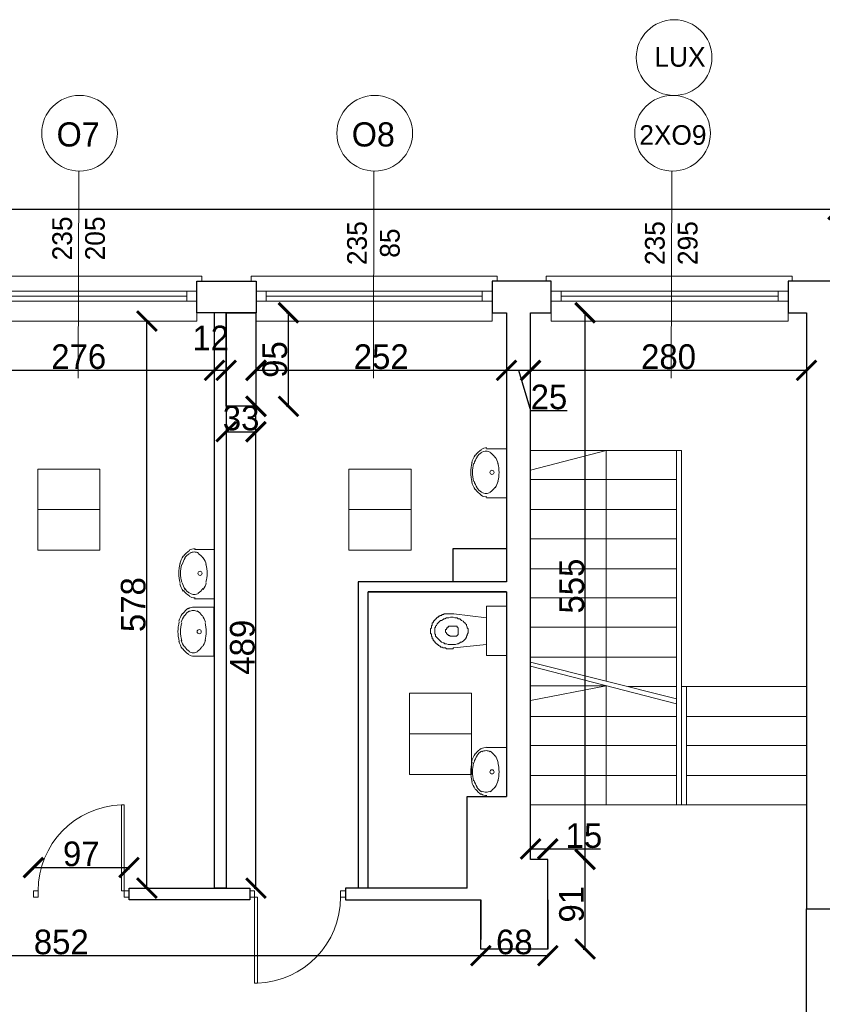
# Model space of a CAD drawing. Header units: centimetres. Extents: x -17621 to 77377, y -18613 to 66.
# Tile 52 of 173: x 8741 to 9556, y -16002 to -15003. Entities that reach past the tile are written whole.
import ezdxf

# ---------------------------------------------------------------- set-up
doc = ezdxf.new("R2010")
doc.units = ezdxf.units.CM
doc.layers.add('0-wymiarowanie rys.CAD', color=5, linetype='Continuous', lineweight=0, true_color=0x0000ff)
for name, color, linetype, lineweight in [('a_drzwi i okna', 2, 'Continuous', 0), ('a_inwentaryzacja', 141, 'Continuous', 0), ('a_schody', 7, 'Continuous', 0), ('a_wymiarowanie', 211, 'Continuous', 0), ('drzwi', 2, 'Continuous', 0), ('pomieszczenia', 191, 'Continuous', 5)]:
    doc.layers.add(name, color=color, linetype=linetype, lineweight=lineweight)
for name, color, linetype in [('PDF2_A250 SCHODY', 7, 'Continuous'), ('PDF2_A310 STOLARKA ZEWNĘTRZNA', 7, 'Continuous'), ('PDF2_A720 MEBLE', 7, 'Continuous')]:
    doc.layers.add(name, color=color, linetype=linetype)
doc.styles.add('PDF Century Gothic', font='GOTHIC.TTF')
doc.dimstyles.new('ISO-25', dxfattribs={"dimtxt": 25, "dimasz": 20, "dimexe": 0.6, "dimexo": 0.375, "dimtad": 1, "dimdec": 0, "dimtxsty": 'PDF Century Gothic', "dimblk": 'ARCHTICK', "dimcen": 2.5, "dimadec": 1, "dimazin": 0, "dimtfac": 1, "dimtdec": 0, "dimtmove": 0, "dimatfit": 3, "dimldrblk": 'ARCHTICK', "dimfxl": 2, "dimfxlon": 1, "dimarcsym": 0})

# ---------------------------------------------------------------- blocks, each defined once
blk = doc.blocks.new('_ArchTick')
at = {"color": 0, "linetype": 'ByBlock', "const_width": 0.15}
blk.add_lwpolyline([(-0.5, -0.5), (0.5, 0.5)], dxfattribs=at)
blk = doc.blocks.new('*D16')
at = {"layer": 'a_wymiarowanie', "color": 0, "lineweight": -2, "transparency": 16777216}
for p, q in [((8754.67, -15865.57), (8754.67, -15862.97)), ((8754.67, -15863.57), (8851.67, -15863.57)), ((8851.67, -15865.57), (8851.67, -15862.97))]:
    blk.add_line(p, q, dxfattribs=at)
at = {"layer": 'Defpoints', "color": 0, "transparency": 16777216}
for p in [(8851.67, -15863.57), (8754.67, -15884.45), (8851.67, -15884.45)]:
    blk.add_point(p, dxfattribs=at)
at = {"layer": 'a_wymiarowanie', "color": 0, "lineweight": -2, "transparency": 16777216, "xscale": 20, "yscale": 20, "zscale": 20, "rotation": 180}
blk.add_blockref('_ArchTick', (8754.67, -15863.57), dxfattribs=at)
at = {"layer": 'a_wymiarowanie', "color": 0, "lineweight": -2, "transparency": 16777216, "xscale": 20, "yscale": 20, "zscale": 20}
blk.add_blockref('_ArchTick', (8851.67, -15863.57), dxfattribs=at)
at = {"layer": 'a_wymiarowanie', "color": 0, "lineweight": 0, "transparency": 16777216, "insert": (8803.17, -15849.82), "char_height": 25, "attachment_point": 5, "style": 'PDF Century Gothic'}
blk.add_mtext('97', dxfattribs=at)
blk = doc.blocks.new('*D17')
at = {"layer": 'a_wymiarowanie', "color": 0, "lineweight": -2, "transparency": 16777216}
for p, q in [((8356.88, -15951.02), (8356.88, -15953.62)), ((8356.88, -15953.02), (9208.88, -15953.02)), ((9208.88, -15951.02), (9208.88, -15953.62))]:
    blk.add_line(p, q, dxfattribs=at)
at = {"layer": 'Defpoints', "color": 0, "transparency": 16777216}
for p in [(8356.88, -15912.59), (9208.88, -15912.59), (9208.88, -15953.02)]:
    blk.add_point(p, dxfattribs=at)
at = {"layer": 'a_wymiarowanie', "color": 0, "lineweight": -2, "transparency": 16777216, "xscale": 20, "yscale": 20, "zscale": 20, "rotation": 180}
blk.add_blockref('_ArchTick', (8356.88, -15953.02), dxfattribs=at)
at = {"layer": 'a_wymiarowanie', "color": 0, "lineweight": -2, "transparency": 16777216, "xscale": 20, "yscale": 20, "zscale": 20}
blk.add_blockref('_ArchTick', (9208.88, -15953.02), dxfattribs=at)
at = {"layer": 'a_wymiarowanie', "color": 0, "lineweight": 0, "transparency": 16777216, "insert": (8782.88, -15939.27), "char_height": 25, "attachment_point": 5, "style": 'PDF Century Gothic'}
blk.add_mtext('852', dxfattribs=at)
blk = doc.blocks.new('*D228')
at = {"layer": 'a_wymiarowanie', "color": 0, "lineweight": -2, "transparency": 16777216}
for p, q in [((8662.67, -15358.73), (8662.67, -15358.13)), ((8662.67, -15358.73), (8938.46, -15358.73)), ((8938.46, -15358.73), (8938.46, -15358.13))]:
    blk.add_line(p, q, dxfattribs=at)
at = {"layer": 'Defpoints', "color": 0, "transparency": 16777216}
for p in [(8662.67, -15358.73), (8938.46, -15358.73), (8938.46, -15358.73)]:
    blk.add_point(p, dxfattribs=at)
at = {"layer": 'a_wymiarowanie', "color": 0, "lineweight": -2, "transparency": 16777216, "xscale": 20, "yscale": 20, "zscale": 20, "rotation": 180}
blk.add_blockref('_ArchTick', (8662.67, -15358.73), dxfattribs=at)
at = {"layer": 'a_wymiarowanie', "color": 0, "lineweight": -2, "transparency": 16777216, "xscale": 20, "yscale": 20, "zscale": 20}
blk.add_blockref('_ArchTick', (8938.46, -15358.73), dxfattribs=at)
at = {"layer": 'a_wymiarowanie', "color": 0, "lineweight": 0, "transparency": 16777216, "insert": (8800.57, -15344.98), "char_height": 25, "attachment_point": 5, "style": 'PDF Century Gothic'}
blk.add_mtext('276', dxfattribs=at)
blk = doc.blocks.new('*D229')
at = {"layer": 'a_wymiarowanie', "color": 0, "lineweight": -2, "transparency": 16777216}
for p, q in [((8938.46, -15358.73), (8938.46, -15358.13)), ((8938.46, -15358.73), (8950.31, -15358.73)), ((8950.31, -15358.73), (8950.31, -15358.13))]:
    blk.add_line(p, q, dxfattribs=at)
at = {"layer": 'Defpoints', "color": 0, "transparency": 16777216}
for p in [(8938.46, -15358.73), (8950.31, -15358.73), (8950.31, -15358.73)]:
    blk.add_point(p, dxfattribs=at)
at = {"layer": 'a_wymiarowanie', "color": 0, "lineweight": -2, "transparency": 16777216, "xscale": 20, "yscale": 20, "zscale": 20, "rotation": 180}
blk.add_blockref('_ArchTick', (8938.46, -15358.73), dxfattribs=at)
at = {"layer": 'a_wymiarowanie', "color": 0, "lineweight": -2, "transparency": 16777216, "xscale": 20, "yscale": 20, "zscale": 20}
blk.add_blockref('_ArchTick', (8950.31, -15358.73), dxfattribs=at)
at = {"layer": 'a_wymiarowanie', "color": 0, "lineweight": 0, "transparency": 16777216, "insert": (8934.61, -15325.85), "char_height": 25, "attachment_point": 5, "style": 'PDF Century Gothic'}
blk.add_mtext('12', dxfattribs=at)
blk = doc.blocks.new('*D230')
at = {"layer": 'a_wymiarowanie', "color": 0, "lineweight": -2, "transparency": 16777216}
for p, q in [((9234.87, -15356.73), (9234.87, -15359.33)), ((9234.87, -15358.73), (9259.42, -15358.73)), ((9247.15, -15358.73), (9259.42, -15399.66)), ((9259.42, -15356.73), (9259.42, -15359.33)), ((9259.42, -15399.66), (9296.69, -15399.66))]:
    blk.add_line(p, q, dxfattribs=at)
at = {"layer": 'Defpoints', "color": 0, "transparency": 16777216}
for p in [(9234.87, -15300.28), (9259.42, -15300.28), (9259.42, -15358.73)]:
    blk.add_point(p, dxfattribs=at)
at = {"layer": 'a_wymiarowanie', "color": 0, "lineweight": -2, "transparency": 16777216, "xscale": 20, "yscale": 20, "zscale": 20, "rotation": 180}
blk.add_blockref('_ArchTick', (9234.87, -15358.73), dxfattribs=at)
at = {"layer": 'a_wymiarowanie', "color": 0, "lineweight": -2, "transparency": 16777216, "xscale": 20, "yscale": 20, "zscale": 20}
blk.add_blockref('_ArchTick', (9259.42, -15358.73), dxfattribs=at)
at = {"layer": 'a_wymiarowanie', "color": 0, "lineweight": 0, "transparency": 16777216, "insert": (9278.05, -15385.9), "char_height": 25, "attachment_point": 5, "style": 'PDF Century Gothic'}
blk.add_mtext('25', dxfattribs=at)
blk = doc.blocks.new('*D231')
at = {"layer": 'a_wymiarowanie', "color": 0, "lineweight": -2, "transparency": 16777216}
for p, q in [((9259.42, -15356.73), (9259.42, -15359.33)), ((9259.42, -15358.73), (9539.52, -15358.73)), ((9539.52, -15356.73), (9539.52, -15359.33))]:
    blk.add_line(p, q, dxfattribs=at)
at = {"layer": 'Defpoints', "color": 0, "transparency": 16777216}
for p in [(9259.42, -15300.28), (9539.52, -15300.28), (9539.52, -15358.73)]:
    blk.add_point(p, dxfattribs=at)
at = {"layer": 'a_wymiarowanie', "color": 0, "lineweight": -2, "transparency": 16777216, "xscale": 20, "yscale": 20, "zscale": 20, "rotation": 180}
blk.add_blockref('_ArchTick', (9259.42, -15358.73), dxfattribs=at)
at = {"layer": 'a_wymiarowanie', "color": 0, "lineweight": -2, "transparency": 16777216, "xscale": 20, "yscale": 20, "zscale": 20}
blk.add_blockref('_ArchTick', (9539.52, -15358.73), dxfattribs=at)
at = {"layer": 'a_wymiarowanie', "color": 0, "lineweight": 0, "transparency": 16777216, "insert": (9399.47, -15344.98), "char_height": 25, "attachment_point": 5, "style": 'PDF Century Gothic'}
blk.add_mtext('280', dxfattribs=at)
blk = doc.blocks.new('*D236')
at = {"layer": 'a_wymiarowanie', "color": 0, "lineweight": -2, "transparency": 16777216}
for p, q in [((8871.8, -15308.75), (8869.2, -15308.75)), ((8869.8, -15884.48), (8869.8, -15308.75)), ((8871.8, -15884.48), (8869.2, -15884.48))]:
    blk.add_line(p, q, dxfattribs=at)
at = {"layer": 'Defpoints', "color": 0, "transparency": 16777216}
for p in [(8869.8, -15308.75), (8920.61, -15308.75), (8938.46, -15884.48)]:
    blk.add_point(p, dxfattribs=at)
at = {"layer": 'a_wymiarowanie', "color": 0, "lineweight": -2, "transparency": 16777216, "xscale": 20, "yscale": 20, "zscale": 20}
for p, rotation in [((8869.8, -15308.75), 90), ((8869.8, -15884.48), 270)]:
    blk.add_blockref('_ArchTick', p, dxfattribs=dict(at, rotation=rotation))
at = {"layer": 'a_wymiarowanie', "color": 0, "lineweight": 0, "transparency": 16777216, "insert": (8856.04, -15596.62), "char_height": 25, "attachment_point": 5, "rotation": 90, "style": 'PDF Century Gothic'}
blk.add_mtext('578', dxfattribs=at)
blk = doc.blocks.new('*D237')
at = {"layer": 'a_wymiarowanie', "color": 0, "lineweight": -2, "transparency": 16777216}
for p, q in [((8978.58, -15395.28), (8981.18, -15395.28)), ((8980.58, -15884.48), (8980.58, -15395.28)), ((8978.58, -15884.48), (8981.18, -15884.48))]:
    blk.add_line(p, q, dxfattribs=at)
at = {"layer": 'Defpoints', "color": 0, "transparency": 16777216}
for p in [(8950.31, -15395.28), (8980.58, -15395.28), (8950.31, -15884.48)]:
    blk.add_point(p, dxfattribs=at)
at = {"layer": 'a_wymiarowanie', "color": 0, "lineweight": -2, "transparency": 16777216, "xscale": 20, "yscale": 20, "zscale": 20}
for p, rotation in [((8980.58, -15395.28), 90), ((8980.58, -15884.48), 270)]:
    blk.add_blockref('_ArchTick', p, dxfattribs=dict(at, rotation=rotation))
at = {"layer": 'a_wymiarowanie', "color": 0, "lineweight": 0, "transparency": 16777216, "insert": (8966.83, -15639.88), "char_height": 25, "attachment_point": 5, "rotation": 90, "style": 'PDF Century Gothic'}
blk.add_mtext('489', dxfattribs=at)
blk = doc.blocks.new('*D238')
at = {"layer": 'a_wymiarowanie', "color": 0, "lineweight": -2, "transparency": 16777216}
for p, q in [((9208.88, -15951.02), (9208.88, -15953.62)), ((9208.88, -15953.02), (9276.88, -15953.02)), ((9276.88, -15951.02), (9276.88, -15953.62))]:
    blk.add_line(p, q, dxfattribs=at)
at = {"layer": 'Defpoints', "color": 0, "transparency": 16777216}
for p in [(9208.88, -15912.59), (9276.88, -15946.33), (9276.88, -15953.02)]:
    blk.add_point(p, dxfattribs=at)
at = {"layer": 'a_wymiarowanie', "color": 0, "lineweight": -2, "transparency": 16777216, "xscale": 20, "yscale": 20, "zscale": 20, "rotation": 180}
blk.add_blockref('_ArchTick', (9208.88, -15953.02), dxfattribs=at)
at = {"layer": 'a_wymiarowanie', "color": 0, "lineweight": -2, "transparency": 16777216, "xscale": 20, "yscale": 20, "zscale": 20}
blk.add_blockref('_ArchTick', (9276.88, -15953.02), dxfattribs=at)
at = {"layer": 'a_wymiarowanie', "color": 0, "lineweight": 0, "transparency": 16777216, "insert": (9242.88, -15939.27), "char_height": 25, "attachment_point": 5, "style": 'PDF Century Gothic'}
blk.add_mtext('68', dxfattribs=at)
blk = doc.blocks.new('*D239')
at = {"layer": 'a_wymiarowanie', "color": 0, "lineweight": -2, "transparency": 16777216}
for p, q in [((9312.83, -15855.33), (9315.43, -15855.33)), ((9314.83, -15946.33), (9314.83, -15855.33)), ((9312.83, -15946.33), (9315.43, -15946.33))]:
    blk.add_line(p, q, dxfattribs=at)
at = {"layer": 'Defpoints', "color": 0, "transparency": 16777216}
for p in [(9276.88, -15855.33), (9314.83, -15855.33), (9276.88, -15946.33)]:
    blk.add_point(p, dxfattribs=at)
at = {"layer": 'a_wymiarowanie', "color": 0, "lineweight": -2, "transparency": 16777216, "xscale": 20, "yscale": 20, "zscale": 20}
for p, rotation in [((9314.83, -15855.33), 90), ((9314.83, -15946.33), 270)]:
    blk.add_blockref('_ArchTick', p, dxfattribs=dict(at, rotation=rotation))
at = {"layer": 'a_wymiarowanie', "color": 0, "lineweight": 0, "transparency": 16777216, "insert": (9301.08, -15900.83), "char_height": 25, "attachment_point": 5, "rotation": 90, "style": 'PDF Century Gothic'}
blk.add_mtext('91', dxfattribs=at)
blk = doc.blocks.new('*D18')
at = {"layer": 'a_wymiarowanie', "color": 0, "lineweight": -2, "transparency": 16777216}
for p, q in [((9312.83, -15300.28), (9315.43, -15300.28)), ((9314.83, -15855.33), (9314.83, -15300.28)), ((9312.83, -15855.33), (9315.43, -15855.33))]:
    blk.add_line(p, q, dxfattribs=at)
at = {"layer": 'Defpoints', "color": 0, "transparency": 16777216}
for p in [(9275.93, -15300.28), (9314.83, -15300.28), (9276.88, -15855.33)]:
    blk.add_point(p, dxfattribs=at)
at = {"layer": 'a_wymiarowanie', "color": 0, "lineweight": -2, "transparency": 16777216, "xscale": 20, "yscale": 20, "zscale": 20}
for p, rotation in [((9314.83, -15300.28), 90), ((9314.83, -15855.33), 270)]:
    blk.add_blockref('_ArchTick', p, dxfattribs=dict(at, rotation=rotation))
at = {"layer": 'a_wymiarowanie', "color": 0, "lineweight": 0, "transparency": 16777216, "insert": (9301.39, -15577.81), "char_height": 25, "attachment_point": 5, "rotation": 90, "style": 'PDF Century Gothic'}
blk.add_mtext('555', dxfattribs=at)
blk = doc.blocks.new('*D240')
at = {"layer": 'a_wymiarowanie', "color": 0, "lineweight": -2, "transparency": 16777216}
for p, q in [((9259.42, -15846.68), (9259.42, -15844.08)), ((9259.42, -15844.68), (9276.88, -15844.68)), ((9276.88, -15846.68), (9276.88, -15844.08)), ((9276.88, -15844.68), (9330.24, -15844.68))]:
    blk.add_line(p, q, dxfattribs=at)
at = {"layer": 'Defpoints', "color": 0, "transparency": 16777216}
for p in [(9276.88, -15844.68), (9259.42, -15855.33), (9276.88, -15855.33)]:
    blk.add_point(p, dxfattribs=at)
at = {"layer": 'a_wymiarowanie', "color": 0, "lineweight": -2, "transparency": 16777216, "xscale": 20, "yscale": 20, "zscale": 20, "rotation": 180}
blk.add_blockref('_ArchTick', (9259.42, -15844.68), dxfattribs=at)
at = {"layer": 'a_wymiarowanie', "color": 0, "lineweight": -2, "transparency": 16777216, "xscale": 20, "yscale": 20, "zscale": 20}
blk.add_blockref('_ArchTick', (9276.88, -15844.68), dxfattribs=at)
at = {"layer": 'a_wymiarowanie', "color": 0, "lineweight": 0, "transparency": 16777216, "insert": (9313.56, -15831.24), "char_height": 25, "attachment_point": 5, "style": 'PDF Century Gothic'}
blk.add_mtext('15', dxfattribs=at)
blk = doc.blocks.new('*D484')
at = {"layer": 'a_wymiarowanie', "color": 0, "lineweight": -2, "transparency": 16777216}
for p, q in [((8980.58, -15360.73), (8980.58, -15358.13)), ((8980.58, -15358.73), (9234.87, -15358.73)), ((9234.87, -15360.73), (9234.87, -15358.13))]:
    blk.add_line(p, q, dxfattribs=at)
at = {"layer": 'Defpoints', "color": 0, "transparency": 16777216}
for p in [(9234.87, -15358.73), (8980.58, -15395.28), (9234.87, -15395.28)]:
    blk.add_point(p, dxfattribs=at)
at = {"layer": 'a_wymiarowanie', "color": 0, "lineweight": -2, "transparency": 16777216, "xscale": 20, "yscale": 20, "zscale": 20, "rotation": 180}
blk.add_blockref('_ArchTick', (8980.58, -15358.73), dxfattribs=at)
at = {"layer": 'a_wymiarowanie', "color": 0, "lineweight": -2, "transparency": 16777216, "xscale": 20, "yscale": 20, "zscale": 20}
blk.add_blockref('_ArchTick', (9234.87, -15358.73), dxfattribs=at)
at = {"layer": 'a_wymiarowanie', "color": 0, "lineweight": 0, "transparency": 16777216, "insert": (9107.72, -15344.98), "char_height": 25, "attachment_point": 5, "style": 'PDF Century Gothic'}
blk.add_mtext('252', dxfattribs=at)
blk = doc.blocks.new('*D138')
at = {"layer": 'a_wymiarowanie', "color": 0, "lineweight": -2, "transparency": 16777216}
for p, q in [((8950.31, -15419.06), (8950.31, -15421.66)), ((8950.31, -15421.06), (8980.58, -15421.06)), ((8980.58, -15419.06), (8980.58, -15421.66))]:
    blk.add_line(p, q, dxfattribs=at)
at = {"layer": 'Defpoints', "color": 0, "transparency": 16777216}
for p in [(8950.31, -15395.28), (8980.58, -15395.28), (8980.58, -15421.06)]:
    blk.add_point(p, dxfattribs=at)
at = {"layer": 'a_wymiarowanie', "color": 0, "lineweight": -2, "transparency": 16777216, "xscale": 20, "yscale": 20, "zscale": 20, "rotation": 180}
blk.add_blockref('_ArchTick', (8950.31, -15421.06), dxfattribs=at)
at = {"layer": 'a_wymiarowanie', "color": 0, "lineweight": -2, "transparency": 16777216, "xscale": 20, "yscale": 20, "zscale": 20}
blk.add_blockref('_ArchTick', (8980.58, -15421.06), dxfattribs=at)
at = {"layer": 'a_wymiarowanie', "color": 0, "lineweight": 0, "transparency": 16777216, "insert": (8965.44, -15407.31), "char_height": 25, "attachment_point": 5, "style": 'PDF Century Gothic'}
blk.add_mtext('33', dxfattribs=at)
blk = doc.blocks.new('*D485')
at = {"layer": 'a_wymiarowanie', "color": 0, "lineweight": -2, "transparency": 16777216}
for p, q in [((9011.55, -15300.28), (9014.15, -15300.28)), ((9013.55, -15395.28), (9013.55, -15300.28)), ((9011.55, -15395.28), (9014.15, -15395.28))]:
    blk.add_line(p, q, dxfattribs=at)
at = {"layer": 'Defpoints', "color": 0, "transparency": 16777216}
for p in [(8980.58, -15300.28), (9013.55, -15300.28), (8980.58, -15395.28)]:
    blk.add_point(p, dxfattribs=at)
at = {"layer": 'a_wymiarowanie', "color": 0, "lineweight": -2, "transparency": 16777216, "xscale": 20, "yscale": 20, "zscale": 20}
for p, rotation in [((9013.55, -15300.28), 90), ((9013.55, -15395.28), 270)]:
    blk.add_blockref('_ArchTick', p, dxfattribs=dict(at, rotation=rotation))
at = {"layer": 'a_wymiarowanie', "color": 0, "lineweight": 0, "transparency": 16777216, "insert": (8999.8, -15347.78), "char_height": 25, "attachment_point": 5, "rotation": 90, "style": 'PDF Century Gothic'}
blk.add_mtext('95', dxfattribs=at)
blk = doc.blocks.new('*D1079')
at = {"layer": '0-wymiarowanie rys.CAD', "color": 0, "linetype": 'Continuous', "lineweight": -2, "transparency": 16777216}
for p, q in [((6824.28, -15197.45), (6824.28, -15194.85)), ((9571.69, -15195.45), (6824.28, -15195.45)), ((9571.69, -15197.45), (9571.69, -15194.85))]:
    blk.add_line(p, q, dxfattribs=at)
at = {"layer": 'Defpoints', "color": 0, "linetype": 'Continuous', "transparency": 16777216}
for p in [(6824.28, -15195.45), (6824.28, -15268.11), (9571.69, -15268.11)]:
    blk.add_point(p, dxfattribs=at)
at = {"layer": '0-wymiarowanie rys.CAD', "color": 0, "linetype": 'Continuous', "lineweight": -2, "transparency": 16777216, "xscale": 20, "yscale": 20, "zscale": 20, "rotation": 180}
blk.add_blockref('_ArchTick', (6824.28, -15195.45), dxfattribs=at)
at = {"layer": '0-wymiarowanie rys.CAD', "color": 0, "linetype": 'Continuous', "lineweight": -2, "transparency": 16777216, "xscale": 20, "yscale": 20, "zscale": 20}
blk.add_blockref('_ArchTick', (9571.69, -15195.45), dxfattribs=at)
at = {"layer": '0-wymiarowanie rys.CAD', "color": 0, "linetype": 'Continuous', "transparency": 16777216, "insert": (8197.99, -15181.7), "char_height": 25, "attachment_point": 5, "style": 'PDF Century Gothic'}
blk.add_mtext('2747', dxfattribs=at)

msp = doc.modelspace()

# ---------------------------------------------------------------- linework, layer by layer
at = {"layer": 'a_drzwi i okna'}
for p, q in [((8800.65, -15156.42), (8800.13, -15366.59)), ((9100.37, -15156.42), (9099.84, -15366.59)), ((9402.8, -15156.42), (9402.27, -15366.59))]:
    msp.add_line(p, q, dxfattribs=at)
for centre in [(9405.16, -15041.14), (8801.4, -15117.99), (9101.12, -15117.99), (9403.55, -15117.99)]:
    msp.add_circle(centre, 38.43, dxfattribs=at)
at = {"layer": 'a_inwentaryzacja', "lineweight": 25}
for p, q in [((8920.61, -15300.28), (8920.61, -15268.11)), ((8920.61, -15268.11), (8980.72, -15268.11)), ((8980.72, -15268.11), (8980.72, -15300.28)), ((9280.44, -15268.11), (9220.33, -15268.11)), ((9220.33, -15268.11), (9220.33, -15300.28)), ((9280.44, -15300.28), (9280.44, -15268.11)), ((8921.46, -15300.28), (8920.61, -15300.28)), ((8980.72, -15300.28), (8921.03, -15300.28)), ((9220.33, -15300.28), (9234.87, -15300.28)), ((9234.87, -15300.28), (9234.87, -15573.48)), ((9259.42, -15855.33), (9259.42, -15300.28)), ((9259.42, -15300.28), (9280.44, -15300.28)), ((9234.87, -15573.48), (9084.16, -15573.48)), ((9084.16, -15573.48), (9084.16, -15884.48)), ((9222.87, -15573.48), (9168.02, -15573.48)), ((9234.87, -15583.64), (9094.32, -15583.64)), ((9094.32, -15884.48), (9094.32, -15583.64)), ((9094.32, -15583.64), (9234.87, -15583.64)), ((9234.87, -15583.64), (9234.87, -15791.48)), ((9094.32, -15884.48), (9071.38, -15884.48)), ((9071.38, -15884.48), (9071.38, -15896.33)), ((9194.87, -15884.48), (9094.32, -15884.48)), ((9071.38, -15896.33), (9208.88, -15896.33))]:
    msp.add_line(p, q, dxfattribs=at)
for points in [[(9571.69, -15905.65), (9571.69, -15268.11), (9520.89, -15268.11), (9520.89, -15300.28), (9539.52, -15300.28), (9539.52, -15905.65), (9585.24, -15905.65)], [(8950.31, -15300.28), (8950.31, -15884.48), (8938.46, -15884.48), (8938.46, -15300.28)], [(9194.87, -15884.48), (9194.87, -15791.48), (9234.87, -15791.48)], [(9276.88, -15946.33), (9276.88, -15855.33), (9259.42, -15855.33)], [(9208.88, -15896.33), (9208.88, -15936.76)], [(9276.88, -15896.33), (9276.88, -15946.33), (9208.88, -15946.33), (9208.88, -15896.33)]]:
    msp.add_lwpolyline(points, dxfattribs=at)
for points in [[(8950.31, -15300.28), (8980.58, -15300.28), (8980.58, -15395.28), (8950.31, -15395.28)], [(9234.87, -15573.48), (9180.87, -15573.48), (9180.87, -15539.48), (9234.87, -15539.48)], [(8851.67, -15884.48), (8974.24, -15884.48), (8974.24, -15896.33), (8851.67, -15896.33)], [(9539.52, -15905.65), (9621.2, -15905.65), (9621.2, -16067.24), (9539.52, -16067.24)]]:
    msp.add_lwpolyline(points, close=True, dxfattribs=at)
at = {"layer": 'a_schody'}
for p, q in [((9336.05, -15439.98), (9259.42, -15459.95)), ((9336.05, -15674.3), (9336.05, -15439.98)), ((9336.05, -15678.97), (9259.42, -15693.97)), ((9336.05, -15799.81), (9336.05, -15678.97))]:
    msp.add_line(p, q, dxfattribs=at)
at = {"layer": 'drzwi'}
for points in [[(8846.82, -15887.33), (8851.67, -15887.33), (8851.67, -15893.49), (8846.82, -15893.49), (8846.82, -15887.33), (8843.9, -15887.33), (8843.9, -15799.94), (8846.82, -15799.9), (8846.82, -15887.33)], [(8979.1, -15893.49), (8974.24, -15893.49), (8974.24, -15887.33), (8979.1, -15887.33), (8979.1, -15893.49), (8982.01, -15893.49), (8982.01, -15980.87), (8979.1, -15980.92), (8979.1, -15893.49)]]:
    msp.add_lwpolyline(points, dxfattribs=at)
for points in [[(8759.38, -15887.33), (8754.53, -15887.33), (8754.53, -15893.49), (8759.38, -15893.49)], [(9066.53, -15893.49), (9071.38, -15893.49), (9071.38, -15887.33), (9066.53, -15887.33)]]:
    msp.add_lwpolyline(points, close=True, dxfattribs=at)
for centre, start, end in [((8846.7, -15887.17), 91.83649, 180.10574), ((8979.21, -15893.65), 271.83649, 0.10574)]:
    msp.add_arc(centre, 87.31, start, end, dxfattribs=at)
at = {"layer": 'PDF2_A250 SCHODY', "lineweight": 5}
for points in [[(9539.52, -15799.81), (9412.67, -15799.81), (9412.67, -15439.98), (9259.42, -15439.98)], [(9407.59, -15439.98), (9407.59, -15799.81)], [(9407.59, -15469.62), (9259.42, -15469.62)], [(9407.59, -15500.1), (9259.42, -15500.1)], [(9407.59, -15529.73), (9259.42, -15529.73)], [(9407.59, -15560.21), (9259.42, -15560.21)], [(9407.59, -15589.84), (9259.42, -15589.84)], [(9407.59, -15619.48), (9259.42, -15619.48)], [(9407.59, -15649.96), (9259.42, -15649.96)], [(9407.59, -15692.29), (9259.42, -15655.04)], [(9407.59, -15697.37), (9259.42, -15659.27)], [(9336.05, -15678.97), (9259.42, -15678.97)], [(9407.59, -15679.59), (9358.48, -15679.59)], [(9484.61, -15679.59), (9412.67, -15679.59)], [(9417.75, -15799.81), (9417.75, -15679.59), (9417.75, -15799.81)], [(9539.52, -15679.59), (9483.79, -15679.59)], [(9407.59, -15710.07), (9259.42, -15710.07)], [(9539.52, -15710.07), (9417.75, -15710.07)], [(9407.59, -15739.7), (9259.42, -15739.7)], [(9539.52, -15739.7), (9417.75, -15739.7)], [(9407.59, -15770.18), (9259.42, -15770.18)], [(9539.52, -15770.18), (9417.75, -15770.18)], [(9340.94, -15799.81), (9259.42, -15799.81)], [(9412.67, -15799.81), (9340.7, -15799.81)]]:
    msp.add_lwpolyline(points, dxfattribs=at)
at = {"layer": 'PDF2_A310 STOLARKA ZEWNĘTRZNA', "lineweight": 5}
for points in [[(8920.61, -15308.75), (8920.61, -15268.11), (8925.69, -15268.11), (8925.69, -15263.03), (8680.16, -15263.03), (8675.93, -15263.03), (8675.93, -15268.11), (8680.16, -15268.11), (8680.16, -15308.75)], [(9220.33, -15308.75), (9220.33, -15268.11), (9225.41, -15268.11), (9225.41, -15263.03), (8980.72, -15263.03), (8975.64, -15263.03), (8975.64, -15268.11), (8980.72, -15268.11), (8980.72, -15308.75)], [(9520.89, -15308.75), (9520.89, -15268.11), (9525.13, -15268.11), (9525.13, -15263.03), (9280.44, -15263.03), (9275.36, -15263.03), (9275.36, -15268.11), (9280.44, -15268.11), (9280.44, -15308.75)], [(8920.61, -15288.43), (8910.45, -15288.43), (8690.32, -15288.43), (8680.16, -15288.43), (8680.16, -15278.27), (8690.32, -15278.27), (8910.45, -15278.27), (8920.61, -15278.27)], [(9220.33, -15288.43), (9210.17, -15288.43), (8990.88, -15288.43), (8980.72, -15288.43), (8980.72, -15278.27), (8990.88, -15278.27), (9210.17, -15278.27), (9220.33, -15278.27)], [(9520.89, -15288.43), (9510.73, -15288.43), (9290.6, -15288.43), (9280.44, -15288.43), (9280.44, -15278.27), (9290.6, -15278.27), (9510.73, -15278.27), (9520.89, -15278.27)]]:
    msp.add_lwpolyline(points, close=True, dxfattribs=at)
for points in [[(8910.45, -15283.35), (8690.32, -15283.35)], [(8910.45, -15278.27), (8910.45, -15288.43)], [(8990.88, -15278.27), (8990.88, -15288.43)], [(9210.17, -15283.35), (8990.88, -15283.35)], [(9210.17, -15278.27), (9210.17, -15288.43)], [(9290.6, -15278.27), (9290.6, -15288.43)], [(9510.73, -15283.35), (9290.6, -15283.35)], [(9510.73, -15278.27), (9510.73, -15288.43)]]:
    msp.add_lwpolyline(points, dxfattribs=at)
at = {"layer": 'PDF2_A720 MEBLE', "lineweight": 0}
for points in [[(9218.47, -15441.92, 0.138479), (9214.26, -15440.73, 0.138478), (9210.06, -15441.92)], [(9199.96, -15452.41, 0.068248), (9198.6, -15462.32, 0.068273), (9199.96, -15472.24)], [(9201.53, -15453.32, 0.068248), (9200.3, -15462.32, 0.068272), (9201.53, -15471.33)], [(9226.15, -15471.33, 0.068272), (9227.39, -15462.32, 0.068272), (9226.15, -15453.32)], [(9210.06, -15482.72, 0.138478), (9214.27, -15483.91, 0.138478), (9218.47, -15482.72)], [(8922.05, -15544.37, 0.138479), (8917.84, -15543.18, 0.138478), (8913.63, -15544.37)], [(8903.54, -15554.86, 0.068248), (8902.18, -15564.77, 0.068273), (8903.54, -15574.69)], [(8905.11, -15555.77, 0.068248), (8903.87, -15564.77, 0.068272), (8905.11, -15573.78)], [(8929.73, -15573.78, 0.068272), (8930.96, -15564.77, 0.068272), (8929.73, -15555.77)], [(8913.63, -15585.18, 0.138478), (8917.84, -15586.36, 0.138478), (8922.05, -15585.18)], [(8921.2, -15603.64, 0.138479), (8916.99, -15602.45, 0.138478), (8912.79, -15603.64)], [(8902.69, -15614.13, 0.068248), (8901.33, -15624.04, 0.068273), (8902.69, -15633.96)], [(8905.11, -15615.04, 0.068248), (8903.87, -15624.04, 0.068272), (8905.11, -15633.05)], [(8928.88, -15633.05, 0.068272), (8930.12, -15624.04, 0.068272), (8928.88, -15615.03)], [(8912.79, -15644.44, 0.138478), (8917, -15645.63, 0.138478), (8921.2, -15644.44)], [(9218.47, -15746.02, 0.138479), (9214.26, -15744.83, 0.138478), (9210.06, -15746.02)], [(9199.96, -15756.51, 0.068248), (9198.6, -15766.42, 0.068273), (9199.96, -15776.34)], [(9201.53, -15757.42, 0.068248), (9200.3, -15766.42, 0.068272), (9201.53, -15775.43)], [(9226.15, -15775.43, 0.068272), (9227.39, -15766.42, 0.068272), (9226.15, -15757.41)], [(9210.06, -15785.98, 0.138478), (9214.27, -15787.16, 0.138478), (9218.47, -15785.98)]]:
    msp.add_lwpolyline(points, format="xyb", dxfattribs=at)
for points in [[(9214.55, -15438.29), (9234.87, -15438.29), (9234.87, -15488.24), (9214.55, -15488.24)], [(8918.14, -15540.74), (8938.46, -15540.74), (8938.46, -15590.69), (8918.14, -15590.69)], [(8917.29, -15599.16), (8937.61, -15599.16), (8937.61, -15649.11), (8917.29, -15649.11)], [(9214.55, -15741.53), (9234.87, -15741.53), (9234.87, -15791.48), (9214.55, -15791.48)]]:
    msp.add_lwpolyline(points, dxfattribs=at)
for points in [[(9214.55, -15598.31), (9214.55, -15648.26), (9234.87, -15648.26), (9234.87, -15598.31)], [(9214.55, -15637.26), (9181.53, -15640.64), (9180.68, -15640.64), (9180.68, -15641.49), (9179.84, -15641.49), (9178.99, -15641.49), (9178.14, -15641.49), (9177.3, -15641.49), (9176.45, -15641.49), (9175.6, -15641.49), (9174.76, -15641.49), (9173.91, -15641.49), (9173.06, -15640.64), (9172.22, -15640.64), (9171.37, -15640.64), (9170.52, -15640.64), (9169.68, -15639.8), (9168.83, -15639.8), (9167.98, -15639.8), (9167.98, -15638.95), (9167.14, -15638.95), (9166.29, -15638.1), (9165.44, -15638.1), (9165.44, -15637.26), (9164.6, -15637.26), (9164.6, -15636.41), (9163.75, -15636.41), (9162.9, -15635.56), (9162.06, -15634.72), (9162.06, -15633.87), (9161.21, -15633.87), (9161.21, -15633.02), (9160.36, -15633.02), (9160.36, -15632.18), (9160.36, -15631.33), (9159.52, -15631.33), (9159.52, -15630.48), (9159.52, -15629.64), (9158.67, -15628.79), (9158.67, -15627.94), (9158.67, -15627.1), (9158.67, -15626.25), (9157.82, -15626.25), (9157.82, -15625.4), (9157.82, -15624.56), (9157.82, -15623.71), (9157.82, -15622.86), (9157.82, -15622.02), (9157.82, -15621.17), (9158.67, -15620.32), (9158.67, -15619.48), (9158.67, -15618.63), (9158.67, -15617.78), (9159.52, -15617.78), (9159.52, -15616.94), (9159.52, -15616.09), (9159.52, -15615.24), (9160.36, -15615.24), (9160.36, -15614.4), (9161.21, -15613.55), (9161.21, -15612.7), (9162.06, -15612.7), (9162.06, -15611.86), (9162.9, -15611.86), (9162.9, -15611.01), (9163.75, -15611.01), (9163.75, -15610.16), (9164.6, -15610.16), (9164.6, -15609.32), (9165.44, -15609.32), (9166.29, -15608.47), (9167.14, -15608.47), (9167.14, -15607.62), (9167.98, -15607.62), (9168.83, -15607.62), (9169.68, -15606.78), (9170.52, -15606.78), (9171.37, -15606.78), (9171.37, -15605.93), (9172.22, -15605.93), (9173.06, -15605.93), (9173.91, -15605.93), (9174.76, -15605.93), (9175.6, -15605.93), (9176.45, -15605.93), (9177.3, -15605.93), (9178.14, -15605.93), (9178.99, -15605.93), (9179.84, -15605.93), (9180.68, -15605.93), (9181.53, -15605.93), (9214.55, -15610.16)], [(9195.92, -15623.71), (9195.92, -15622.02), (9195.92, -15621.17), (9195.08, -15620.32), (9195.08, -15619.48), (9194.23, -15617.78), (9194.23, -15616.94), (9193.38, -15616.09), (9192.54, -15615.24), (9191.69, -15614.4), (9190.84, -15613.55), (9189.15, -15612.7), (9188.3, -15611.86), (9187.46, -15611.01), (9185.76, -15611.01), (9184.92, -15610.16), (9183.22, -15610.16), (9182.38, -15610.16), (9180.68, -15609.32), (9178.99, -15609.32), (9178.14, -15609.32), (9176.45, -15610.16), (9175.6, -15610.16), (9173.91, -15610.16), (9172.22, -15611.01), (9171.37, -15611.01), (9170.52, -15611.86), (9168.83, -15612.7), (9167.98, -15612.7), (9167.14, -15613.55), (9166.29, -15614.4), (9165.44, -15615.24), (9164.6, -15616.09), (9163.75, -15617.78), (9162.9, -15618.63), (9162.9, -15619.48), (9162.06, -15620.32), (9162.06, -15622.02), (9162.06, -15622.86), (9162.06, -15623.71), (9162.06, -15625.4), (9162.06, -15626.25), (9162.9, -15627.1), (9162.9, -15628.79), (9163.75, -15629.64), (9164.6, -15630.48), (9165.44, -15631.33), (9166.29, -15632.18), (9167.14, -15633.02), (9167.98, -15633.87), (9168.83, -15634.72), (9170.52, -15635.56), (9171.37, -15635.56), (9172.22, -15636.41), (9173.91, -15636.41), (9175.6, -15637.26), (9176.45, -15637.26), (9178.14, -15637.26), (9178.99, -15637.26), (9180.68, -15637.26), (9182.38, -15637.26), (9183.22, -15637.26), (9184.92, -15636.41), (9185.76, -15636.41), (9187.46, -15635.56), (9188.3, -15634.72), (9189.15, -15634.72), (9190.84, -15633.87), (9191.69, -15633.02), (9192.54, -15632.18), (9193.38, -15631.33), (9194.23, -15629.64), (9194.23, -15628.79), (9195.08, -15627.94), (9195.08, -15627.1), (9195.92, -15625.4), (9195.92, -15624.56)], [(9185.76, -15622.86), (9185.76, -15620.32), (9184.92, -15619.48), (9184.92, -15618.63), (9184.07, -15618.63), (9183.22, -15618.63), (9178.14, -15618.63), (9177.3, -15618.63), (9176.45, -15618.63), (9175.6, -15619.48), (9174.76, -15619.48), (9174.76, -15620.32), (9173.91, -15621.17), (9173.91, -15622.02), (9173.06, -15622.02), (9173.06, -15622.86), (9173.06, -15623.71), (9173.06, -15624.56), (9173.91, -15625.4), (9173.91, -15626.25), (9174.76, -15626.25), (9174.76, -15627.1), (9175.6, -15627.1), (9175.6, -15627.94), (9176.45, -15627.94), (9177.3, -15627.94), (9177.3, -15628.79), (9178.14, -15628.79), (9183.22, -15628.79), (9184.07, -15628.79), (9184.92, -15627.94), (9185.76, -15627.1), (9185.76, -15626.25)]]:
    msp.add_lwpolyline(points, close=True, dxfattribs=at)
for centre in [(9220.19, -15462.32), (8923.77, -15564.77), (8922.92, -15624.04), (9220.19, -15766.42)]:
    msp.add_circle(centre, 2.12, dxfattribs=at)
for centre, radius, start, end in [((9225.27, -15459.78), 26.67, 145.98641, 164.38284), ((9219.35, -15455.55), 19.05, 121.54174, 145.98634), ((9217.65, -15455.55), 15.66, 121.54172, 145.9863), ((9215.11, -15448.78), 11.43, 90.0055, 121.5417), ((9210.03, -15455.55), 15.66, 34.01906, 58.46389), ((9224.43, -15459.78), 23.28, 145.98628, 164.38291), ((9204.11, -15459.78), 23.28, 15.62257, 34.01915), ((9225.27, -15464.86), 26.67, 195.62249, 214.01923), ((9224.43, -15464.86), 23.28, 195.62257, 214.01915), ((9204.11, -15464.86), 23.28, 325.98085, 344.37743), ((9219.35, -15469.1), 19.05, 214.01924, 238.46375), ((9217.65, -15469.1), 15.66, 214.01906, 238.46389), ((9215.11, -15475.87), 11.43, 238.46384, 269.99994), ((9210.03, -15469.1), 15.66, 301.53611, 325.98094), ((8922.92, -15558), 19.05, 121.54174, 145.98634), ((8921.23, -15558), 15.66, 121.54172, 145.9863), ((8918.69, -15551.23), 11.43, 90.0055, 121.5417), ((8913.61, -15558), 15.66, 34.01906, 58.46389), ((8928.85, -15562.23), 26.67, 145.98641, 164.38284), ((8928, -15562.23), 23.28, 145.98628, 164.38291), ((8907.68, -15562.23), 23.28, 15.62257, 34.01915), ((8928.85, -15568.16), 26.67, 195.62249, 214.01923), ((8928, -15568.16), 23.28, 195.62257, 214.01915), ((8907.68, -15568.16), 23.28, 325.98085, 344.37743), ((8922.92, -15571.55), 19.05, 214.01924, 238.46375), ((8921.23, -15571.55), 15.66, 214.01906, 238.46389), ((8913.61, -15571.55), 15.66, 301.53611, 325.98094), ((8918.69, -15578.32), 11.43, 238.46384, 269.99994), ((8928, -15620.65), 26.67, 145.98641, 164.38284), ((8922.08, -15616.42), 19.05, 121.54174, 145.98634), ((8921.23, -15616.42), 15.66, 121.54172, 145.9863), ((8917.84, -15610.49), 11.43, 90.0055, 121.5417), ((8912.76, -15616.42), 15.66, 34.01906, 58.46389), ((8927.16, -15620.65), 23.28, 145.98628, 164.38291), ((8906.83, -15620.65), 23.28, 15.62257, 34.01915), ((8928, -15626.58), 26.67, 195.62249, 214.01923), ((8927.16, -15626.58), 23.28, 195.62257, 214.01915), ((8906.83, -15626.58), 23.28, 325.98085, 344.37743), ((8922.08, -15630.81), 19.05, 214.01924, 238.46375), ((8921.23, -15630.81), 15.66, 214.01906, 238.46389), ((8912.76, -15630.81), 15.66, 301.53611, 325.98094), ((8917.84, -15637.59), 11.43, 238.46384, 269.99994), ((9219.35, -15758.8), 19.05, 121.54174, 145.98634), ((9217.65, -15758.8), 15.66, 121.54172, 145.9863), ((9215.11, -15752.87), 11.43, 90.0055, 121.5417), ((9210.03, -15758.8), 15.66, 34.01906, 58.46389), ((9225.27, -15763.03), 26.67, 145.98641, 164.38284), ((9224.43, -15763.03), 23.28, 145.98628, 164.38291), ((9204.11, -15763.03), 23.28, 15.62257, 34.01915), ((9224.43, -15768.96), 23.28, 195.62257, 214.01915), ((9204.11, -15768.96), 23.28, 325.98085, 344.37743), ((9225.27, -15768.96), 26.67, 195.62249, 214.01923), ((9219.35, -15773.19), 19.05, 214.01924, 238.46375), ((9217.65, -15773.19), 15.66, 214.01906, 238.46389), ((9210.03, -15773.19), 15.66, 301.53611, 325.98094), ((9215.11, -15779.12), 11.43, 238.46384, 269.99994)]:
    msp.add_arc(centre, radius, start, end, dxfattribs=at)
at = {"layer": 'pomieszczenia'}
for p, q in [((8759.06, -15500.1), (8822.14, -15500.1)), ((9074.94, -15500.1), (9138.02, -15500.1)), ((9136.35, -15727.85), (9199.43, -15727.85))]:
    msp.add_line(p, q, dxfattribs=at)
for points in [[(8759.06, -15458.93), (8822.14, -15458.93), (8822.14, -15541.26), (8759.06, -15541.26)], [(9074.94, -15458.93), (9138.02, -15458.93), (9138.02, -15541.26), (9074.94, -15541.26)], [(9136.35, -15686.68), (9199.43, -15686.68), (9199.43, -15769.02), (9136.35, -15769.02)]]:
    msp.add_lwpolyline(points, close=True, dxfattribs=at)

# ---------------------------------------------------------------- texts
at = {"layer": 'a_drzwi i okna', "attachment_point": 7, "style": 'PDF Century Gothic'}
for s, width, gutter_width, heights, insert, char_height in [('LUX', 179.3972, 12.47, [162.44], (9385.14, -15050.74), 19.953), ('O7', 220.698, 15.34, [199.83], (8778.12, -15131.82), 24.547), ('O8', 220.698, 15.34, [199.83], (9077.83, -15131.82), 24.547), ('2XO9', 179.3972, 12.47, [162.44], (9369.78, -15130.05), 19.953)]:
    msp.add_mtext_dynamic_manual_height_columns(s, width=width, gutter_width=gutter_width, heights=heights, dxfattribs=dict(at, insert=insert, char_height=char_height))
at = {"layer": 'a_drzwi i okna', "char_height": 20, "attachment_point": 1, "rotation": 90, "style": 'PDF Century Gothic'}
for s, insert in [('235\\P205', (8773.78, -15247.12)), ('\\pxqc;235\\P85', (9073.11, -15319.48)), ('\\pxqc;235\\P295', (9375.54, -15319.48))]:
    msp.add_mtext_dynamic_manual_height_columns(s, width=179.8157, gutter_width=12.5, heights=[162.81], dxfattribs=dict(at, insert=insert))

# ---------------------------------------------------------------- dimensions: what is measured, and where the dimension line sits
at = {"layer": '0-wymiarowanie rys.CAD', "linetype": 'Continuous'}
dim = msp.add_linear_dim(base=(6824.28, -15195.45), p1=(9571.69, -15268.11), p2=(6824.28, -15268.11), dimstyle='ISO-25', dxfattribs=at)
dim.commit()
dim.dimension.update_dxf_attribs({"geometry": '*D1079', "text_midpoint": (8197.99, -15181.7)})
at = {"layer": 'a_wymiarowanie', "lineweight": 0}
for base, p1, p2, picture, middle in [((9013.55, -15300.28), (8980.58, -15395.28), (8980.58, -15300.28), '*D485', (8999.8, -15347.78)), ((8980.58, -15395.28), (8950.31, -15884.48), (8950.31, -15395.28), '*D237', (8966.83, -15639.88)), ((9314.83, -15855.33), (9276.88, -15946.33), (9276.88, -15855.33), '*D239', (9301.08, -15900.83))]:
    dim = msp.add_linear_dim(base=base, p1=p1, p2=p2, angle=90, dimstyle='ISO-25', dxfattribs=at)
    dim.commit()
    dim.dimension.update_dxf_attribs({"geometry": picture, "text_midpoint": middle})
dim = msp.add_linear_dim(base=(9314.83, -15300.28), p1=(9276.88, -15855.33), p2=(9275.93, -15300.28), angle=90, dimstyle='ISO-25', override={"dimtmove": 1}, dxfattribs=at)
dim.commit()
dim.dimension.update_dxf_attribs({"geometry": '*D18', "text_midpoint": (9301.39, -15577.81)})
dim = msp.add_linear_dim(base=(8869.8, -15308.75), p1=(8938.46, -15884.48), p2=(8920.61, -15308.75), angle=90, text='578', dimstyle='ISO-25', dxfattribs=at)
dim.commit()
dim.dimension.update_dxf_attribs({"geometry": '*D236', "text_midpoint": (8856.04, -15596.62)})
for base, p1, p2, picture, middle in [((9259.42, -15358.73), (9234.87, -15300.28), (9259.42, -15300.28), '*D230', (9260.05, -15385.9)), ((9539.52, -15358.73), (9259.42, -15300.28), (9539.52, -15300.28), '*D231', (9399.47, -15344.98)), ((9276.88, -15953.02), (9208.88, -15912.59), (9276.88, -15946.33), '*D238', (9242.88, -15939.27))]:
    dim = msp.add_linear_dim(base=base, p1=p1, p2=p2, dimstyle='ISO-25', override={"dimtmove": 1}, dxfattribs=at)
    dim.commit()
    dim.dimension.update_dxf_attribs({"geometry": picture, "text_midpoint": middle})
dim = msp.add_linear_dim(base=(8950.31, -15358.73), p1=(8938.46, -15358.73), p2=(8950.31, -15358.73), text='12', dimstyle='ISO-25', override={"dimtmove": 1}, dxfattribs=at)
dim.commit()
dim.dimension.update_dxf_attribs({"geometry": '*D229', "text_midpoint": (8934.61, -15339.29), "dimtype": 160})
dim = msp.add_linear_dim(base=(8938.46, -15358.73), p1=(8662.67, -15358.73), p2=(8938.46, -15358.73), text='276', dimstyle='ISO-25', override={"dimtmove": 1}, dxfattribs=at)
dim.commit()
dim.dimension.update_dxf_attribs({"geometry": '*D228', "text_midpoint": (8800.57, -15344.98)})
for base, p1, p2, text, picture, middle in [((9234.87, -15358.73), (8980.58, -15395.28), (9234.87, -15395.28), '252', '*D484', (9107.72, -15344.98)), ((9276.88, -15844.68), (9259.42, -15855.33), (9276.88, -15855.33), '15', '*D240', (9313.56, -15831.24))]:
    dim = msp.add_linear_dim(base=base, p1=p1, p2=p2, text=text, dimstyle='ISO-25', dxfattribs=at)
    dim.commit()
    dim.dimension.update_dxf_attribs({"geometry": picture, "text_midpoint": middle})
dim = msp.add_linear_dim(base=(8980.58, -15421.06), p1=(8950.31, -15395.28), p2=(8980.58, -15395.28), text='33', dimstyle='ISO-25', dxfattribs=at)
dim.commit()
dim.dimension.update_dxf_attribs({"geometry": '*D138', "text_midpoint": (8965.44, -15421.06), "dimtype": 160})
for base, p1, p2, picture, middle in [((8851.67, -15863.57), (8754.67, -15884.45), (8851.67, -15884.45), '*D16', (8803.17, -15849.82)), ((9208.88, -15953.02), (8356.88, -15912.59), (9208.88, -15912.59), '*D17', (8782.88, -15939.27))]:
    dim = msp.add_linear_dim(base=base, p1=p1, p2=p2, dimstyle='ISO-25', dxfattribs=at)
    dim.commit()
    dim.dimension.update_dxf_attribs({"geometry": picture, "text_midpoint": middle})

doc.saveas('drawing.dxf')
